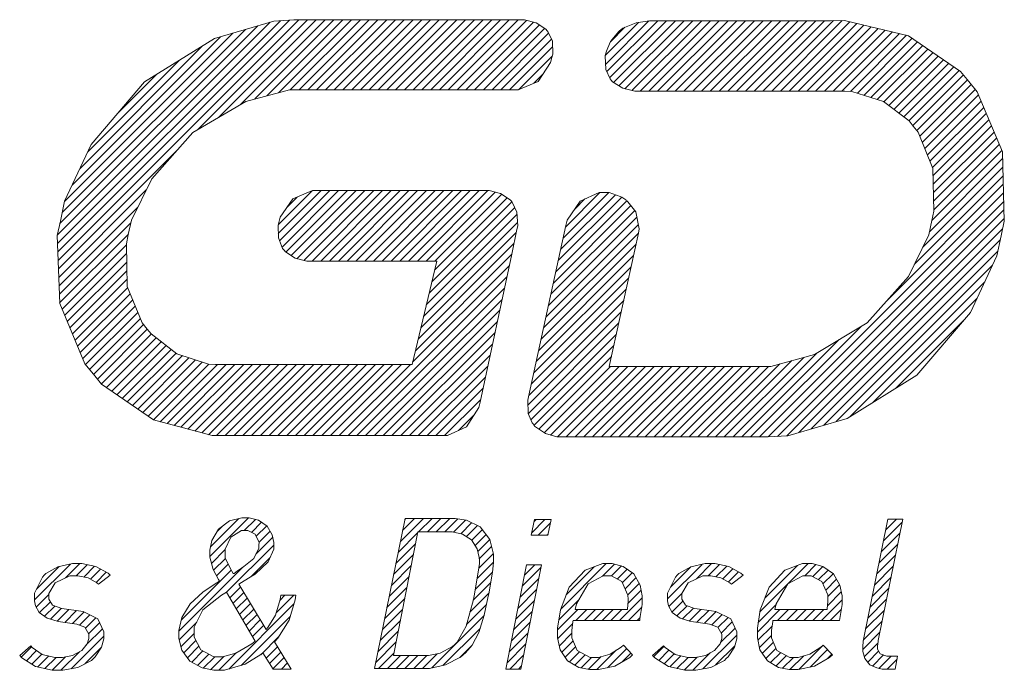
# Model space of a CAD drawing. Header units: millimetres. Extents: x 0 to 841, y -1 to 594.
# Tile 9 of 18: x 667 to 685, y 42 to 54. Entities that reach past the tile are written whole.
import ezdxf

# ---------------------------------------------------------------- set-up
doc = ezdxf.new("R2010")
doc.units = ezdxf.units.MM
doc.layers.add('210', color=7, linetype='Continuous', true_color=0xffffff)

msp = doc.modelspace()

# ---------------------------------------------------------------- linework, layer by layer
at = {"layer": '210', "color": 3, "linetype": 'Continuous', "lineweight": 13}
for p, q in [((667.592, 49.822), (671.533, 53.764)), ((667.594, 49.662), (671.722, 53.79)), ((667.6, 49.505), (671.894, 53.799)), ((667.605, 49.348), (672.061, 53.803)), ((667.636, 50.029), (671.303, 53.696)), ((670.186, 51.765), (672.225, 53.804)), ((671.6, 53.783), (670.5, 53.46)), ((670.584, 52.001), (672.388, 53.805)), ((670.983, 52.238), (672.551, 53.806)), ((671.247, 52.339), (672.714, 53.806)), ((671.468, 52.397), (672.877, 53.807)), ((671.971, 53.803), (671.6, 53.783)), ((671.689, 52.455), (673.041, 53.807)), ((671.905, 52.509), (673.204, 53.808)), ((672.341, 53.805), (671.971, 53.803)), ((672.067, 52.509), (673.367, 53.808)), ((672.23, 52.509), (673.53, 53.808)), ((673.451, 53.808), (672.341, 53.805)), ((672.393, 52.509), (673.692, 53.808)), ((672.555, 52.509), (673.855, 53.808)), ((672.718, 52.509), (674.017, 53.808)), ((672.88, 52.509), (674.18, 53.808)), ((673.043, 52.509), (674.342, 53.808)), ((673.206, 52.509), (674.505, 53.808)), ((673.368, 52.509), (674.667, 53.808)), ((674.805, 53.808), (673.451, 53.808)), ((673.531, 52.509), (674.83, 53.808)), ((673.694, 52.509), (674.992, 53.807)), ((673.856, 52.509), (675.154, 53.807)), ((674.019, 52.509), (675.316, 53.806)), ((674.181, 52.509), (675.478, 53.805)), ((674.344, 52.509), (675.64, 53.805)), ((674.507, 52.509), (675.803, 53.804)), ((674.669, 52.509), (675.964, 53.804)), ((675.793, 53.804), (674.805, 53.808)), ((674.832, 52.509), (676.126, 53.803)), ((674.995, 52.509), (676.28, 53.794)), ((675.157, 52.509), (676.411, 53.762)), ((675.32, 52.509), (676.521, 53.71)), ((675.483, 52.509), (676.619, 53.645)), ((676.175, 53.803), (675.793, 53.804)), ((676.247, 53.803), (676.175, 53.803)), ((676.461, 53.75), (676.247, 53.803)), ((676.64, 53.632), (676.461, 53.75)), ((677.743, 53.143), (678.358, 53.758)), ((677.75, 52.987), (678.551, 53.789)), ((677.772, 52.847), (678.716, 53.79)), ((677.824, 52.736), (678.878, 53.79)), ((677.836, 53.398), (678.106, 53.668)), ((677.896, 52.645), (679.041, 53.79)), ((677.995, 52.582), (679.204, 53.79)), ((678.068, 53.653), (678.032, 53.623)), ((678.316, 53.751), (678.068, 53.653)), ((678.104, 52.528), (679.366, 53.79)), ((678.236, 52.498), (679.529, 53.79)), ((678.561, 53.79), (678.316, 53.751)), ((678.386, 52.485), (679.691, 53.79)), ((678.549, 52.485), (679.854, 53.79)), ((678.644, 53.79), (678.561, 53.79)), ((679.137, 53.79), (678.644, 53.79)), ((678.712, 52.485), (680.017, 53.79)), ((678.874, 52.485), (680.179, 53.79)), ((679.037, 52.485), (680.342, 53.79)), ((680.233, 53.79), (679.137, 53.79)), ((679.199, 52.485), (680.505, 53.79)), ((679.362, 52.485), (680.667, 53.79)), ((679.525, 52.485), (680.83, 53.79)), ((679.687, 52.485), (680.993, 53.79)), ((679.85, 52.485), (681.155, 53.79)), ((680.013, 52.485), (681.318, 53.79)), ((680.175, 52.485), (681.48, 53.79)), ((681.352, 53.79), (680.233, 53.79)), ((680.338, 52.485), (681.643, 53.79)), ((680.501, 52.485), (681.806, 53.79)), ((680.663, 52.485), (681.969, 53.791)), ((680.826, 52.485), (682.134, 53.793)), ((680.988, 52.485), (682.274, 53.77)), ((681.151, 52.485), (682.405, 53.739)), ((681.314, 52.485), (682.536, 53.708)), ((681.773, 53.79), (681.352, 53.79)), ((681.476, 52.485), (682.668, 53.676)), ((681.639, 52.485), (682.799, 53.645)), ((681.914, 53.79), (681.773, 53.79)), ((682.177, 53.793), (681.914, 53.79)), ((683.362, 53.511), (682.177, 53.793)), ((667.679, 50.235), (671.073, 53.629)), ((667.721, 50.44), (670.843, 53.561)), ((667.861, 50.742), (670.612, 53.493)), ((670.5, 53.46), (669.206, 52.658)), ((675.645, 52.509), (676.693, 53.557)), ((676.667, 53.599), (676.64, 53.632)), ((676.685, 53.575), (676.667, 53.599)), ((676.762, 53.408), (676.685, 53.575)), ((677.994, 53.587), (677.861, 53.437)), ((678.008, 53.599), (677.994, 53.587)), ((678.032, 53.623), (678.008, 53.599)), ((681.802, 52.485), (682.93, 53.614)), ((681.964, 52.485), (683.062, 53.582)), ((682.127, 52.485), (683.193, 53.551)), ((682.285, 52.48), (683.324, 53.52)), ((682.413, 52.446), (683.431, 53.463)), ((684.324, 52.851), (683.362, 53.511)), ((668.004, 51.047), (670.281, 53.325)), ((675.808, 52.509), (676.745, 53.446)), ((675.97, 52.509), (676.765, 53.303)), ((676.768, 53.168), (676.762, 53.408)), ((677.831, 53.39), (677.763, 53.222)), ((677.841, 53.407), (677.831, 53.39)), ((677.852, 53.419), (677.841, 53.407)), ((677.861, 53.437), (677.852, 53.419)), ((682.537, 52.407), (683.527, 53.397)), ((682.66, 52.367), (683.624, 53.331)), ((676.136, 52.511), (676.758, 53.134)), ((676.729, 53.012), (676.751, 53.108)), ((676.751, 53.108), (676.768, 53.168)), ((677.757, 53.204), (677.742, 53.138)), ((677.742, 53.138), (677.755, 52.884)), ((677.763, 53.222), (677.757, 53.204)), ((682.783, 52.328), (683.72, 53.265)), ((682.904, 52.286), (683.817, 53.199)), ((682.997, 52.216), (683.913, 53.133)), ((668.146, 51.353), (669.853, 53.059)), ((676.496, 52.665), (676.729, 53.012)), ((683.089, 52.146), (684.01, 53.067)), ((683.181, 52.076), (684.106, 53)), ((683.274, 52.006), (684.203, 52.934)), ((668.716, 52.085), (669.425, 52.794)), ((676.419, 52.632), (676.587, 52.8)), ((677.755, 52.884), (677.834, 52.713)), ((683.366, 51.935), (684.299, 52.868)), ((683.44, 51.847), (684.378, 52.785)), ((684.477, 52.665), (684.324, 52.851)), ((669.206, 52.658), (668.214, 51.498)), ((676.13, 52.509), (676.496, 52.665)), ((677.834, 52.713), (677.852, 52.688)), ((677.852, 52.688), (677.879, 52.656)), ((677.879, 52.656), (678.065, 52.537)), ((683.513, 51.757), (684.452, 52.696)), ((683.569, 51.651), (684.525, 52.606)), ((684.633, 52.473), (684.477, 52.665)), ((671.081, 52.295), (671.892, 52.509)), ((671.892, 52.509), (672.162, 52.509)), ((672.162, 52.509), (676.008, 52.509)), ((676.008, 52.509), (676.13, 52.509)), ((678.065, 52.537), (678.292, 52.485)), ((678.292, 52.485), (678.368, 52.485)), ((678.368, 52.485), (678.422, 52.485)), ((678.422, 52.485), (678.583, 52.485)), ((678.583, 52.485), (679.039, 52.485)), ((679.039, 52.485), (679.652, 52.485)), ((679.652, 52.485), (680.34, 52.485)), ((680.34, 52.485), (681.019, 52.485)), ((681.019, 52.485), (681.607, 52.485)), ((681.607, 52.485), (682.021, 52.485)), ((682.021, 52.485), (682.178, 52.485)), ((682.178, 52.485), (682.309, 52.479)), ((682.309, 52.479), (682.897, 52.292)), ((683.616, 51.535), (684.598, 52.516)), ((683.663, 51.419), (684.658, 52.414)), ((685.1, 51.359), (684.633, 52.473)), ((670.102, 51.716), (671.081, 52.295)), ((682.897, 52.292), (683.372, 51.931)), ((683.71, 51.303), (684.706, 52.299)), ((683.757, 51.188), (684.754, 52.184)), ((683.804, 51.072), (684.802, 52.07)), ((683.372, 51.931), (683.447, 51.838)), ((683.447, 51.838), (683.54, 51.724)), ((683.816, 50.922), (684.85, 51.955)), ((683.82, 50.762), (684.898, 51.841)), ((669.339, 50.861), (670.102, 51.716)), ((683.54, 51.724), (683.813, 51.049)), ((683.823, 50.603), (684.946, 51.726)), ((668.214, 51.498), (667.723, 50.446)), ((683.826, 50.444), (684.994, 51.611)), ((683.83, 50.285), (685.042, 51.497)), ((667.611, 49.19), (669.817, 51.397)), ((683.794, 50.086), (685.09, 51.382)), ((685.136, 50.077), (685.1, 51.359)), ((683.75, 49.879), (685.103, 51.233)), ((683.467, 49.272), (685.112, 50.917)), ((683.625, 49.592), (685.108, 51.075)), ((683.813, 51.049), (683.83, 50.26)), ((668.962, 50.095), (669.339, 50.861)), ((682.959, 48.6), (685.117, 50.758)), ((667.616, 49.033), (669.237, 50.654)), ((671.684, 49.849), (672.475, 50.64)), ((671.687, 50.014), (672.311, 50.638)), ((671.707, 49.709), (672.638, 50.64)), ((671.754, 49.594), (672.801, 50.64)), ((671.824, 49.501), (672.963, 50.64)), ((671.922, 49.436), (673.126, 50.64)), ((672.316, 50.64), (671.95, 50.486)), ((672.028, 49.379), (673.289, 50.64)), ((672.158, 49.347), (673.451, 50.64)), ((672.308, 49.334), (673.614, 50.64)), ((672.438, 50.64), (672.316, 50.64)), ((675.517, 50.64), (672.438, 50.64)), ((672.471, 49.334), (673.777, 50.64)), ((672.633, 49.334), (673.939, 50.64)), ((672.796, 49.334), (674.102, 50.64)), ((672.959, 49.334), (674.264, 50.64)), ((673.121, 49.334), (674.427, 50.64)), ((673.284, 49.334), (674.59, 50.64)), ((673.447, 49.334), (674.752, 50.64)), ((673.609, 49.334), (674.915, 50.64)), ((673.772, 49.334), (675.078, 50.64)), ((673.934, 49.334), (675.24, 50.64)), ((674.097, 49.334), (675.403, 50.64)), ((674.26, 49.334), (675.566, 50.64)), ((674.422, 49.334), (675.701, 50.612)), ((674.585, 49.334), (675.824, 50.573)), ((675.588, 50.64), (675.517, 50.64)), ((675.802, 50.588), (675.588, 50.64)), ((675.981, 50.469), (675.802, 50.588)), ((676.918, 49.553), (677.929, 50.564)), ((676.963, 49.761), (677.806, 50.604)), ((677.009, 49.969), (677.644, 50.604)), ((677.628, 50.604), (677.276, 50.447)), ((677.745, 50.604), (677.628, 50.604)), ((677.814, 50.604), (677.745, 50.604)), ((678.02, 50.533), (677.814, 50.604)), ((680.597, 46.076), (685.121, 50.6)), ((667.723, 50.446), (667.647, 50.077)), ((671.95, 50.486), (671.716, 50.146)), ((671.848, 50.337), (672.03, 50.52)), ((674.527, 48.951), (676.01, 50.434)), ((674.578, 49.164), (675.922, 50.508)), ((676.008, 50.436), (675.981, 50.469)), ((676.026, 50.412), (676.008, 50.436)), ((676.105, 50.242), (676.026, 50.412)), ((676.781, 48.928), (678.215, 50.362)), ((676.827, 49.136), (678.14, 50.449)), ((676.872, 49.344), (678.047, 50.519)), ((677.276, 50.447), (677.038, 50.092)), ((677.177, 50.3), (677.363, 50.486)), ((678.045, 50.52), (678.02, 50.533)), ((678.05, 50.518), (678.045, 50.52)), ((678.122, 50.467), (678.05, 50.518)), ((678.128, 50.46), (678.122, 50.467)), ((678.14, 50.449), (678.128, 50.46)), ((678.161, 50.43), (678.14, 50.449)), ((678.306, 50.248), (678.161, 50.43)), ((680.76, 46.077), (685.126, 50.442)), ((667.621, 48.876), (669.079, 50.334)), ((674.426, 48.525), (676.107, 50.206)), ((674.477, 48.738), (676.065, 50.327)), ((676.119, 49.987), (676.105, 50.242)), ((676.735, 48.72), (678.287, 50.272)), ((678.373, 49.934), (678.306, 50.248)), ((680.932, 46.086), (685.13, 50.284)), ((683.83, 50.26), (683.795, 50.089)), ((667.647, 50.077), (667.589, 49.81)), ((667.627, 48.719), (668.95, 50.042)), ((668.904, 49.825), (668.962, 50.095)), ((671.696, 50.053), (671.683, 49.999)), ((671.683, 49.999), (671.685, 49.764)), ((671.716, 50.146), (671.696, 50.053)), ((674.375, 48.311), (676.115, 50.051)), ((677.014, 49.993), (676.32, 46.819)), ((676.644, 48.304), (678.356, 50.015)), ((676.69, 48.512), (678.327, 50.149)), ((677.038, 50.092), (677.014, 49.993)), ((681.104, 46.095), (685.135, 50.126)), ((683.795, 50.089), (683.737, 49.819)), ((685.076, 49.802), (685.136, 50.077)), ((667.589, 49.81), (667.633, 48.546)), ((667.632, 48.562), (668.907, 49.836)), ((668.868, 49.655), (668.904, 49.825)), ((674.325, 48.098), (676.092, 49.865)), ((676.008, 49.466), (676.104, 49.921)), ((676.104, 49.921), (676.119, 49.987)), ((676.599, 48.095), (678.357, 49.853)), ((677.817, 47.381), (678.356, 49.85)), ((678.356, 49.85), (678.373, 49.934)), ((681.328, 46.156), (685.105, 49.933)), ((683.737, 49.819), (683.359, 49.052)), ((667.676, 48.443), (668.868, 49.635)), ((668.885, 48.866), (668.868, 49.655)), ((671.685, 49.764), (671.764, 49.571)), ((674.274, 47.885), (676.049, 49.66)), ((676.553, 47.887), (678.311, 49.645)), ((681.558, 46.224), (685.061, 49.726)), ((685, 49.433), (685.076, 49.802)), ((667.724, 48.328), (668.872, 49.476)), ((671.764, 49.571), (671.791, 49.538)), ((671.791, 49.538), (671.818, 49.505)), ((671.818, 49.505), (671.996, 49.387)), ((674.224, 47.672), (676.006, 49.454)), ((675.421, 46.722), (676.008, 49.466)), ((681.789, 46.292), (685.018, 49.521)), ((667.772, 48.214), (668.875, 49.317)), ((671.996, 49.387), (672.21, 49.334)), ((672.21, 49.334), (672.282, 49.334)), ((672.282, 49.334), (674.618, 49.334)), ((674.618, 49.334), (674.163, 47.418)), ((676.508, 47.679), (678.266, 49.437)), ((684.508, 48.381), (685, 49.433)), ((667.82, 48.099), (668.879, 49.157)), ((674.173, 47.459), (675.961, 49.247)), ((676.462, 47.471), (678.22, 49.229)), ((682.019, 46.359), (684.918, 49.259)), ((667.868, 47.985), (668.882, 48.998)), ((672.977, 46.1), (675.917, 49.04)), ((676.417, 47.263), (678.175, 49.021)), ((682.272, 46.45), (684.775, 48.953)), ((683.359, 49.052), (682.596, 48.192)), ((667.917, 47.87), (668.893, 48.846)), ((667.965, 47.756), (668.94, 48.731)), ((669.159, 48.191), (668.885, 48.866)), ((673.14, 46.1), (675.873, 48.833)), ((676.371, 47.055), (678.13, 48.813)), ((667.633, 48.546), (668.101, 47.43)), ((668.013, 47.641), (668.987, 48.615)), ((673.302, 46.1), (675.829, 48.626)), ((676.326, 46.846), (678.084, 48.605)), ((682.699, 46.715), (684.633, 48.648)), ((668.061, 47.527), (669.034, 48.499)), ((668.113, 47.416), (669.081, 48.384)), ((673.465, 46.1), (675.784, 48.419)), ((676.311, 46.669), (678.039, 48.397)), ((683.516, 47.22), (684.508, 48.381)), ((668.186, 47.326), (669.128, 48.268)), ((669.252, 48.076), (669.159, 48.191)), ((673.628, 46.1), (675.74, 48.212)), ((676.317, 46.512), (677.993, 48.189)), ((682.596, 48.192), (681.618, 47.605)), ((683.127, 46.979), (684.387, 48.24)), ((668.259, 47.236), (669.183, 48.161)), ((668.332, 47.147), (669.256, 48.071)), ((669.327, 47.984), (669.252, 48.076)), ((669.801, 47.617), (669.327, 47.984)), ((673.79, 46.1), (675.696, 48.005)), ((680.434, 46.076), (682.481, 48.123)), ((668.405, 47.058), (669.33, 47.982)), ((668.5, 46.99), (669.421, 47.911)), ((668.597, 46.924), (669.513, 47.84)), ((676.363, 46.396), (677.948, 47.981)), ((680.272, 46.076), (682.074, 47.879)), ((668.693, 46.858), (669.605, 47.769)), ((668.789, 46.791), (669.696, 47.698)), ((668.886, 46.725), (669.788, 47.627)), ((673.953, 46.1), (675.651, 47.798)), ((676.422, 46.292), (677.902, 47.773)), ((680.109, 46.076), (681.668, 47.635)), ((668.982, 46.659), (669.906, 47.583)), ((669.079, 46.593), (670.028, 47.542)), ((669.175, 46.526), (670.151, 47.502)), ((669.271, 46.46), (670.273, 47.462)), ((670.389, 47.424), (669.801, 47.617)), ((674.115, 46.1), (675.607, 47.592)), ((676.514, 46.221), (677.857, 47.565)), ((679.784, 46.076), (681.198, 47.49)), ((679.947, 46.076), (681.422, 47.551)), ((681.618, 47.605), (680.807, 47.384)), ((668.101, 47.43), (668.257, 47.238)), ((669.368, 46.394), (670.397, 47.423)), ((669.494, 46.358), (670.554, 47.418)), ((669.623, 46.324), (670.717, 47.418)), ((669.751, 46.289), (670.879, 47.418)), ((669.879, 46.255), (671.042, 47.418)), ((670.008, 46.221), (671.205, 47.418)), ((670.136, 46.186), (671.367, 47.418)), ((670.264, 46.152), (671.53, 47.418)), ((670.522, 47.418), (670.389, 47.424)), ((670.392, 46.117), (671.693, 47.418)), ((674.163, 47.418), (670.522, 47.418)), ((670.537, 46.1), (671.855, 47.418)), ((670.7, 46.1), (672.018, 47.418)), ((670.863, 46.1), (672.18, 47.418)), ((671.025, 46.1), (672.343, 47.418)), ((671.188, 46.1), (672.506, 47.418)), ((671.351, 46.1), (672.668, 47.418)), ((671.513, 46.1), (672.831, 47.418)), ((671.676, 46.1), (672.994, 47.418)), ((671.839, 46.1), (673.156, 47.418)), ((672.001, 46.1), (673.319, 47.418)), ((672.164, 46.1), (673.482, 47.418)), ((672.326, 46.1), (673.644, 47.418)), ((672.489, 46.1), (673.807, 47.418)), ((672.652, 46.1), (673.969, 47.418)), ((672.814, 46.1), (674.132, 47.418)), ((674.278, 46.1), (675.563, 47.385)), ((676.61, 46.154), (677.836, 47.381)), ((676.728, 46.11), (677.999, 47.381)), ((676.857, 46.076), (678.162, 47.381)), ((677.019, 46.076), (678.324, 47.381)), ((677.182, 46.076), (678.487, 47.381)), ((677.344, 46.076), (678.65, 47.381)), ((677.507, 46.076), (678.812, 47.381)), ((677.67, 46.076), (678.975, 47.381)), ((680.536, 47.381), (677.817, 47.381)), ((677.832, 46.076), (679.138, 47.381)), ((677.995, 46.076), (679.3, 47.381)), ((678.158, 46.076), (679.463, 47.381)), ((678.32, 46.076), (679.625, 47.381)), ((678.483, 46.076), (679.788, 47.381)), ((678.645, 46.076), (679.951, 47.381)), ((678.808, 46.076), (680.113, 47.381)), ((678.971, 46.076), (680.276, 47.381)), ((679.133, 46.076), (680.439, 47.381)), ((679.296, 46.076), (680.602, 47.382)), ((679.459, 46.076), (680.766, 47.383)), ((679.621, 46.076), (680.975, 47.43)), ((680.807, 47.384), (680.536, 47.381)), ((668.257, 47.238), (668.41, 47.053)), ((674.441, 46.1), (675.519, 47.178)), ((682.222, 46.419), (683.516, 47.22)), ((668.41, 47.053), (669.372, 46.391)), ((674.603, 46.1), (675.474, 46.971)), ((674.766, 46.1), (675.43, 46.764)), ((675.4, 46.624), (675.421, 46.722)), ((676.32, 46.819), (676.307, 46.759)), ((676.307, 46.759), (676.316, 46.513)), ((675.169, 46.263), (675.4, 46.624)), ((669.372, 46.391), (670.458, 46.1)), ((675.025, 46.196), (675.306, 46.477)), ((676.316, 46.513), (676.385, 46.34)), ((681.122, 46.096), (682.222, 46.419)), ((674.819, 46.1), (675.169, 46.263)), ((676.385, 46.34), (676.403, 46.316)), ((676.403, 46.316), (676.433, 46.277)), ((676.433, 46.277), (676.633, 46.138)), ((670.458, 46.1), (670.821, 46.1)), ((670.821, 46.1), (670.975, 46.1)), ((670.975, 46.1), (671.384, 46.1)), ((671.384, 46.1), (671.963, 46.1)), ((671.963, 46.1), (672.462, 46.1)), ((672.462, 46.1), (672.63, 46.1)), ((672.63, 46.1), (672.819, 46.1)), ((672.819, 46.1), (673.388, 46.1)), ((673.388, 46.1), (674.052, 46.1)), ((674.052, 46.1), (674.523, 46.1)), ((674.523, 46.1), (674.702, 46.1)), ((674.702, 46.1), (674.819, 46.1)), ((676.633, 46.138), (676.847, 46.076)), ((676.847, 46.076), (676.918, 46.076)), ((676.918, 46.076), (677.162, 46.076)), ((677.162, 46.076), (677.896, 46.076)), ((677.896, 46.076), (679.172, 46.076)), ((679.172, 46.076), (680.279, 46.076)), ((680.279, 46.076), (680.752, 46.076)), ((680.752, 46.076), (681.122, 46.096)), ((670.414, 43.862), (671.131, 44.579)), ((670.426, 44.037), (670.954, 44.564)), ((670.574, 44.367), (670.782, 44.52)), ((670.782, 44.52), (671.009, 44.579)), ((671.009, 44.579), (671.084, 44.579)), ((671.054, 44.339), (671.263, 44.549)), ((671.084, 44.579), (671.142, 44.579)), ((671.142, 44.579), (671.317, 44.536)), ((671.317, 44.536), (671.477, 44.422)), ((673.468, 41.787), (674.032, 44.566)), ((673.946, 44.141), (674.371, 44.566)), ((673.987, 44.345), (674.208, 44.566)), ((674.028, 44.549), (674.045, 44.566)), ((674.032, 44.566), (674.894, 44.566)), ((674.282, 44.315), (674.533, 44.566)), ((674.445, 44.315), (674.696, 44.566)), ((674.607, 44.315), (674.859, 44.566)), ((674.77, 44.315), (675.013, 44.558)), ((674.894, 44.566), (674.963, 44.566)), ((674.928, 44.311), (675.152, 44.535)), ((674.963, 44.566), (675.172, 44.531)), ((675.172, 44.531), (675.422, 44.41)), ((676.368, 44.255), (676.428, 44.543)), ((676.376, 44.294), (676.624, 44.543)), ((676.419, 44.5), (676.461, 44.543)), ((676.428, 44.543), (676.739, 44.543)), ((676.739, 44.543), (676.679, 44.255)), ((682.98, 44.554), (682.521, 42.291)), ((683.256, 44.554), (682.8, 42.303)), ((682.939, 44.352), (683.141, 44.554)), ((682.98, 44.554), (683.256, 44.554)), ((670.452, 44.154), (670.574, 44.367)), ((670.548, 44.321), (670.647, 44.42)), ((671.004, 44.339), (670.801, 44.219)), ((671.072, 44.339), (671.004, 44.339)), ((671.118, 44.339), (671.072, 44.339)), ((671.257, 44.275), (671.118, 44.339)), ((671.185, 44.308), (671.373, 44.496)), ((671.275, 44.235), (671.468, 44.428)), ((671.477, 44.422), (671.569, 44.261)), ((675.063, 44.283), (675.266, 44.486)), ((675.171, 44.228), (675.375, 44.432)), ((675.269, 44.164), (675.463, 44.357)), ((675.422, 44.41), (675.603, 44.178)), ((676.499, 44.255), (676.726, 44.482)), ((682.898, 44.148), (683.243, 44.494)), ((670.414, 43.979), (670.452, 44.154)), ((670.801, 44.219), (670.701, 43.995)), ((671.327, 44.12), (671.257, 44.275)), ((671.27, 43.905), (671.579, 44.214)), ((671.326, 44.123), (671.53, 44.328)), ((671.569, 44.261), (671.6, 44.122)), ((674.271, 44.315), (673.816, 42.027)), ((673.904, 43.937), (674.269, 44.302)), ((674.846, 44.315), (674.271, 44.315)), ((674.908, 44.315), (674.846, 44.315)), ((675.094, 44.277), (674.908, 44.315)), ((675.266, 44.168), (675.094, 44.277)), ((675.369, 44.002), (675.266, 44.168)), ((675.331, 44.063), (675.534, 44.266)), ((675.381, 43.951), (675.604, 44.173)), ((675.603, 44.178), (675.673, 43.904)), ((676.679, 44.255), (676.368, 44.255)), ((676.662, 44.255), (676.684, 44.277)), ((682.856, 43.944), (683.202, 44.29)), ((670.414, 43.92), (670.414, 43.979)), ((670.446, 43.731), (670.701, 43.987)), ((670.701, 43.995), (670.701, 43.92)), ((670.726, 43.199), (671.6, 44.072)), ((671.23, 43.824), (671.324, 44.013)), ((671.324, 44.075), (671.327, 44.12)), ((671.324, 44.013), (671.324, 44.075)), ((671.6, 43.997), (671.497, 43.76)), ((671.6, 44.122), (671.6, 44.075)), ((671.6, 44.075), (671.6, 43.997)), ((673.863, 43.733), (674.228, 44.098)), ((675.407, 43.842), (675.369, 44.002)), ((675.408, 43.815), (675.637, 44.043)), ((682.815, 43.74), (683.161, 44.086)), ((670.414, 43.846), (670.414, 43.92)), ((670.476, 43.622), (670.414, 43.846)), ((670.484, 43.607), (670.702, 43.825)), ((670.701, 43.92), (670.701, 43.827)), ((670.701, 43.827), (670.82, 43.587)), ((671.046, 43.672), (671.23, 43.824)), ((671.175, 43.485), (671.533, 43.843)), ((673.821, 43.529), (674.188, 43.895)), ((675.398, 43.642), (675.67, 43.914)), ((675.409, 43.788), (675.407, 43.842)), ((675.409, 43.733), (675.409, 43.788)), ((675.673, 43.904), (675.673, 43.812)), ((675.673, 43.812), (675.673, 43.751)), ((682.774, 43.536), (683.12, 43.882)), ((667.167, 43.055), (667.832, 43.72)), ((667.205, 43.255), (667.625, 43.675)), ((667.379, 43.546), (667.598, 43.67)), ((667.598, 43.67), (667.868, 43.728)), ((667.738, 43.463), (668.003, 43.728)), ((667.868, 43.728), (667.958, 43.728)), ((667.938, 43.501), (668.144, 43.707)), ((667.958, 43.728), (668.044, 43.728)), ((668.044, 43.728), (668.304, 43.674)), ((668.079, 43.479), (668.279, 43.679)), ((668.202, 43.439), (668.389, 43.626)), ((668.304, 43.674), (668.529, 43.549)), ((669.839, 42.474), (671.022, 43.657)), ((669.883, 42.681), (670.81, 43.608)), ((670.575, 43.434), (670.476, 43.622)), ((670.54, 43.501), (670.756, 43.716)), ((670.927, 43.596), (671.001, 43.644)), ((671.001, 43.644), (671.046, 43.672)), ((671.497, 43.76), (671.252, 43.531)), ((673.78, 43.325), (674.147, 43.692)), ((675.369, 43.45), (675.673, 43.754)), ((675.389, 43.567), (675.409, 43.733)), ((675.673, 43.751), (675.653, 43.569)), ((675.9, 41.775), (676.283, 43.704)), ((676.559, 43.704), (676.175, 41.775)), ((676.205, 43.311), (676.549, 43.655)), ((676.246, 43.514), (676.436, 43.704)), ((676.283, 43.704), (676.559, 43.704)), ((676.916, 42.883), (677.761, 43.728)), ((677.02, 43.15), (677.539, 43.669)), ((677.075, 43.291), (677.369, 43.605)), ((677.369, 43.605), (677.696, 43.728)), ((677.692, 43.496), (677.913, 43.717)), ((677.696, 43.728), (677.805, 43.728)), ((677.805, 43.728), (677.872, 43.728)), ((677.858, 43.499), (678.043, 43.685)), ((677.872, 43.728), (678.074, 43.677)), ((677.963, 43.442), (678.146, 43.625)), ((678.074, 43.677), (678.269, 43.538)), ((678.895, 43.073), (679.537, 43.715)), ((678.951, 43.291), (679.33, 43.671)), ((679.107, 43.546), (679.326, 43.67)), ((679.326, 43.67), (679.595, 43.728)), ((679.432, 43.447), (679.712, 43.728)), ((679.595, 43.728), (679.686, 43.728)), ((679.648, 43.501), (679.857, 43.71)), ((679.686, 43.728), (679.772, 43.728)), ((679.772, 43.728), (680.031, 43.674)), ((679.792, 43.482), (679.992, 43.682)), ((679.918, 43.445), (680.105, 43.633)), ((680.031, 43.674), (680.257, 43.549)), ((680.606, 42.833), (681.501, 43.728)), ((680.697, 43.086), (681.304, 43.693)), ((680.777, 43.291), (681.07, 43.605)), ((681.07, 43.605), (681.397, 43.728)), ((681.397, 43.728), (681.506, 43.728)), ((681.437, 43.501), (681.646, 43.709)), ((681.506, 43.728), (681.573, 43.728)), ((681.573, 43.728), (681.775, 43.677)), ((681.586, 43.487), (681.776, 43.677)), ((681.692, 43.431), (681.871, 43.609)), ((681.775, 43.677), (681.97, 43.538)), ((682.732, 43.332), (683.079, 43.679)), ((667.167, 43.18), (667.317, 43.48)), ((667.317, 43.48), (667.347, 43.512)), ((667.347, 43.512), (667.379, 43.546)), ((667.819, 43.501), (667.549, 43.375)), ((667.91, 43.501), (667.819, 43.501)), ((667.971, 43.501), (667.91, 43.501)), ((668.159, 43.463), (667.971, 43.501)), ((668.323, 43.372), (668.159, 43.463)), ((668.307, 43.381), (668.494, 43.568)), ((668.569, 43.512), (668.353, 43.345)), ((668.529, 43.549), (668.569, 43.512)), ((670.593, 43.405), (670.575, 43.434)), ((670.82, 43.587), (670.845, 43.548)), ((670.845, 43.548), (670.865, 43.548)), ((670.865, 43.548), (670.927, 43.596)), ((671.18, 43.488), (670.953, 43.345)), ((671.252, 43.531), (671.18, 43.488)), ((673.739, 43.121), (674.107, 43.489)), ((675.335, 43.253), (675.654, 43.572)), ((675.34, 43.282), (675.389, 43.567)), ((675.653, 43.569), (675.604, 43.282)), ((676.165, 43.108), (676.509, 43.452)), ((677.7, 43.501), (677.424, 43.351)), ((677.792, 43.501), (677.7, 43.501)), ((677.856, 43.501), (677.792, 43.501)), ((678.046, 43.397), (677.856, 43.501)), ((678.057, 43.373), (678.241, 43.558)), ((678.108, 43.261), (678.31, 43.464)), ((678.269, 43.538), (678.387, 43.329)), ((678.895, 43.18), (679.045, 43.48)), ((679.045, 43.48), (679.075, 43.512)), ((679.075, 43.512), (679.107, 43.546)), ((679.547, 43.501), (679.276, 43.375)), ((679.637, 43.501), (679.547, 43.501)), ((679.699, 43.501), (679.637, 43.501)), ((679.886, 43.463), (679.699, 43.501)), ((680.051, 43.372), (679.886, 43.463)), ((680.023, 43.388), (680.21, 43.575)), ((680.296, 43.512), (680.081, 43.345)), ((680.257, 43.549), (680.296, 43.512)), ((681.402, 43.501), (681.126, 43.351)), ((681.494, 43.501), (681.402, 43.501)), ((681.56, 43.501), (681.494, 43.501)), ((681.756, 43.397), (681.56, 43.501)), ((681.776, 43.352), (681.966, 43.541)), ((681.826, 43.239), (682.026, 43.44)), ((681.97, 43.538), (682.089, 43.329)), ((682.691, 43.128), (683.037, 43.475)), ((667.549, 43.375), (667.431, 43.173)), ((668.353, 43.345), (668.323, 43.372)), ((670.288, 43.201), (670.515, 43.356)), ((670.515, 43.356), (670.593, 43.405)), ((670.786, 43.096), (670.984, 43.293)), ((670.953, 43.345), (671.456, 42.506)), ((673.697, 42.917), (674.067, 43.286)), ((675.294, 43.05), (675.62, 43.376)), ((675.325, 43.201), (675.34, 43.282)), ((675.604, 43.282), (675.589, 43.201)), ((676.125, 42.905), (676.469, 43.249)), ((676.91, 42.869), (677.075, 43.291)), ((677.424, 43.351), (677.209, 42.985)), ((678.161, 43.144), (678.046, 43.397)), ((678.159, 43.15), (678.369, 43.36)), ((678.387, 43.329), (678.428, 43.134)), ((679.276, 43.375), (679.158, 43.173)), ((680.081, 43.345), (680.051, 43.372)), ((680.612, 42.869), (680.777, 43.291)), ((681.126, 43.351), (680.91, 42.985)), ((681.865, 43.151), (681.756, 43.397)), ((681.865, 43.116), (682.085, 43.336)), ((682.089, 43.329), (682.129, 43.134)), ((682.65, 42.924), (682.996, 43.271)), ((667.167, 43.069), (667.167, 43.18)), ((667.167, 43.038), (667.167, 43.069)), ((667.198, 42.923), (667.431, 43.156)), ((667.431, 43.173), (667.431, 43.105)), ((667.431, 43.105), (667.431, 43.068)), ((667.431, 43.068), (667.502, 42.957)), ((670.05, 42.984), (670.288, 43.201)), ((670.632, 43.144), (670.286, 42.869)), ((670.725, 43.201), (670.632, 43.144)), ((671.252, 42.29), (670.725, 43.201)), ((670.846, 42.993), (671.045, 43.192)), ((670.905, 42.89), (671.106, 43.09)), ((671.629, 42.77), (671.719, 43.066)), ((671.642, 42.814), (671.97, 43.141)), ((671.713, 43.047), (671.807, 43.141)), ((671.719, 43.066), (671.731, 43.141)), ((671.731, 43.141), (672.007, 43.141)), ((671.995, 43.058), (671.885, 42.683)), ((672.007, 43.141), (671.995, 43.058)), ((673.656, 42.713), (674.026, 43.083)), ((675.162, 42.568), (675.298, 43.063)), ((675.232, 42.826), (675.585, 43.178)), ((675.298, 43.063), (675.325, 43.201)), ((675.569, 43.094), (675.498, 42.773)), ((675.589, 43.201), (675.569, 43.094)), ((678.008, 42.674), (678.428, 43.094)), ((678.165, 43.069), (678.161, 43.144)), ((678.162, 42.991), (678.407, 43.235)), ((678.165, 43.025), (678.165, 43.069)), ((678.428, 43.134), (678.428, 43.069)), ((678.428, 43.069), (678.428, 42.97)), ((678.895, 43.069), (678.895, 43.18)), ((678.895, 43.038), (678.895, 43.069)), ((678.919, 42.935), (679.159, 43.175)), ((679.158, 43.173), (679.158, 43.105)), ((679.158, 43.105), (679.158, 43.068)), ((679.158, 43.068), (679.23, 42.957)), ((681.86, 42.948), (682.115, 43.203)), ((681.865, 43.069), (681.865, 43.151)), ((681.865, 43.025), (681.865, 43.069)), ((682.129, 43.134), (682.129, 43.069)), ((682.129, 43.069), (682.129, 42.97)), ((682.608, 42.72), (682.955, 43.067)), ((667.185, 42.947), (667.167, 43.038)), ((667.254, 42.824), (667.185, 42.947)), ((667.258, 42.821), (667.46, 43.023)), ((667.353, 42.753), (667.543, 42.942)), ((667.461, 42.699), (667.661, 42.899)), ((667.502, 42.957), (667.67, 42.895)), ((667.584, 42.659), (667.803, 42.878)), ((667.67, 42.895), (667.718, 42.889)), ((667.718, 42.889), (667.982, 42.854)), ((669.894, 42.729), (670.05, 42.984)), ((670.766, 41.775), (671.972, 42.981)), ((670.965, 42.787), (671.167, 42.988)), ((671.024, 42.684), (671.228, 42.887)), ((673.615, 42.509), (673.986, 42.88)), ((675.171, 42.602), (675.543, 42.973)), ((676.084, 42.702), (676.428, 43.046)), ((676.859, 42.5), (677.236, 42.877)), ((676.882, 42.687), (677.249, 43.053)), ((677.209, 42.985), (677.182, 42.877)), ((677.182, 42.877), (678.152, 42.877)), ((677.195, 42.674), (677.398, 42.877)), ((677.357, 42.674), (677.561, 42.877)), ((677.52, 42.674), (677.724, 42.877)), ((677.683, 42.674), (677.886, 42.877)), ((677.845, 42.674), (678.049, 42.877)), ((678.152, 42.877), (678.155, 42.892)), ((678.155, 42.892), (678.165, 43.025)), ((678.171, 42.674), (678.42, 42.923)), ((678.428, 42.97), (678.385, 42.71)), ((678.912, 42.947), (678.895, 43.038)), ((678.982, 42.824), (678.912, 42.947)), ((678.978, 42.831), (679.181, 43.033)), ((679.07, 42.76), (679.257, 42.947)), ((679.176, 42.703), (679.376, 42.903)), ((679.23, 42.957), (679.398, 42.895)), ((679.298, 42.663), (679.515, 42.88)), ((679.398, 42.895), (679.446, 42.889)), ((679.446, 42.889), (679.709, 42.854)), ((680.56, 42.461), (680.976, 42.877)), ((680.577, 42.64), (680.907, 42.97)), ((680.91, 42.985), (680.883, 42.877)), ((680.883, 42.877), (681.854, 42.877)), ((680.935, 42.674), (681.139, 42.877)), ((681.098, 42.674), (681.301, 42.877)), ((681.261, 42.674), (681.464, 42.877)), ((681.423, 42.674), (681.627, 42.877)), ((681.586, 42.674), (681.789, 42.877)), ((681.749, 42.674), (682.129, 43.055)), ((681.854, 42.877), (681.856, 42.892)), ((681.856, 42.892), (681.865, 43.025)), ((681.911, 42.674), (682.116, 42.878)), ((682.129, 42.97), (682.09, 42.71)), ((667.399, 42.719), (667.254, 42.824)), ((667.583, 42.659), (667.399, 42.719)), ((667.727, 42.639), (667.947, 42.858)), ((667.87, 42.619), (668.084, 42.833)), ((667.982, 42.854), (668.066, 42.842)), ((668.001, 42.588), (668.193, 42.779)), ((668.066, 42.842), (668.341, 42.706)), ((668.109, 42.533), (668.301, 42.725)), ((668.341, 42.706), (668.449, 42.466)), ((669.839, 42.49), (669.894, 42.729)), ((670.286, 42.869), (670.126, 42.552)), ((670.996, 41.842), (671.905, 42.751)), ((671.084, 42.581), (671.289, 42.785)), ((671.492, 42.545), (671.629, 42.77)), ((674.528, 41.796), (675.496, 42.764)), ((675.498, 42.773), (675.399, 42.454)), ((676.044, 42.499), (676.388, 42.843)), ((676.859, 42.534), (676.91, 42.869)), ((678.333, 42.674), (678.388, 42.729)), ((678.385, 42.71), (678.38, 42.674)), ((679.127, 42.719), (678.982, 42.824)), ((679.311, 42.659), (679.127, 42.719)), ((679.439, 42.641), (679.658, 42.86)), ((679.582, 42.622), (679.799, 42.839)), ((679.709, 42.854), (679.793, 42.842)), ((679.716, 42.593), (679.908, 42.785)), ((679.793, 42.842), (680.069, 42.706)), ((679.83, 42.544), (680.017, 42.731)), ((680.069, 42.706), (680.177, 42.466)), ((680.56, 42.534), (680.612, 42.869)), ((682.09, 42.71), (682.081, 42.674)), ((682.567, 42.517), (682.914, 42.863)), ((667.647, 42.65), (667.583, 42.659)), ((667.91, 42.614), (667.647, 42.65)), ((667.948, 42.608), (667.91, 42.614)), ((668.1, 42.549), (667.948, 42.608)), ((668.174, 42.418), (668.1, 42.549)), ((668.125, 42.224), (668.424, 42.522)), ((668.168, 42.429), (668.373, 42.634)), ((669.845, 42.317), (670.173, 42.645)), ((670.126, 42.552), (670.126, 42.446)), ((671.144, 42.478), (671.35, 42.684)), ((671.203, 42.375), (671.411, 42.582)), ((671.456, 42.506), (671.492, 42.545)), ((671.885, 42.683), (671.674, 42.344)), ((673.573, 42.305), (673.945, 42.677)), ((674.735, 41.84), (675.421, 42.527)), ((674.996, 42.27), (675.162, 42.568)), ((676.004, 42.296), (676.347, 42.64)), ((676.859, 42.422), (676.859, 42.534)), ((676.861, 42.34), (677.138, 42.618)), ((677.143, 42.653), (677.122, 42.489)), ((677.146, 42.674), (677.143, 42.653)), ((678.38, 42.674), (677.146, 42.674)), ((679.374, 42.65), (679.311, 42.659)), ((679.637, 42.614), (679.374, 42.65)), ((679.676, 42.608), (679.637, 42.614)), ((679.828, 42.549), (679.676, 42.608)), ((679.901, 42.418), (679.828, 42.549)), ((679.876, 42.265), (680.146, 42.535)), ((679.889, 42.44), (680.095, 42.647)), ((680.56, 42.422), (680.56, 42.534)), ((680.57, 42.308), (680.834, 42.572)), ((680.844, 42.653), (680.824, 42.489)), ((680.847, 42.674), (680.844, 42.653)), ((682.081, 42.674), (680.847, 42.674)), ((682.074, 42.674), (682.084, 42.684)), ((682.526, 42.313), (682.872, 42.659)), ((667.845, 41.781), (668.449, 42.385)), ((668.141, 42.244), (668.174, 42.342)), ((668.174, 42.374), (668.174, 42.418)), ((668.174, 42.342), (668.174, 42.374)), ((668.449, 42.334), (668.407, 42.177)), ((668.449, 42.466), (668.449, 42.386)), ((668.449, 42.386), (668.449, 42.334)), ((669.839, 42.41), (669.839, 42.49)), ((669.839, 42.339), (669.839, 42.41)), ((669.894, 42.125), (669.839, 42.339)), ((669.878, 42.188), (670.126, 42.436)), ((670.126, 42.446), (670.126, 42.368)), ((670.126, 42.368), (670.248, 42.13)), ((671.358, 42.041), (671.695, 42.379)), ((671.674, 42.344), (671.611, 42.278)), ((673.532, 42.101), (673.905, 42.474)), ((675.399, 42.454), (675.274, 42.219)), ((675.963, 42.093), (676.307, 42.437)), ((676.859, 42.35), (676.859, 42.422)), ((676.907, 42.133), (676.859, 42.35)), ((676.891, 42.207), (677.122, 42.438)), ((677.122, 42.489), (677.122, 42.434)), ((677.122, 42.434), (677.122, 42.356)), ((677.122, 42.356), (677.219, 42.119)), ((679.551, 41.777), (680.177, 42.403)), ((679.869, 42.244), (679.901, 42.342)), ((679.901, 42.374), (679.901, 42.418)), ((679.901, 42.342), (679.901, 42.374)), ((680.177, 42.334), (680.134, 42.177)), ((680.177, 42.466), (680.177, 42.386)), ((680.177, 42.386), (680.177, 42.334)), ((680.56, 42.35), (680.56, 42.422)), ((680.609, 42.133), (680.56, 42.35)), ((680.599, 42.175), (680.824, 42.399)), ((680.824, 42.489), (680.824, 42.434)), ((680.824, 42.434), (680.824, 42.356)), ((680.824, 42.356), (680.921, 42.119)), ((682.512, 42.137), (682.831, 42.455)), ((666.892, 42.027), (667.096, 42.207)), ((666.921, 41.995), (667.112, 42.187)), ((667.096, 42.207), (667.125, 42.171)), ((667.125, 42.171), (667.31, 42.045)), ((668.042, 42.12), (668.141, 42.244)), ((668.096, 41.869), (668.409, 42.182)), ((668.407, 42.177), (668.293, 42)), ((669.93, 42.077), (670.158, 42.305)), ((669.999, 41.983), (670.213, 42.198)), ((670.897, 42.071), (671.192, 42.24)), ((671.192, 42.24), (671.252, 42.29)), ((671.458, 41.979), (671.667, 42.188)), ((671.611, 42.278), (671.923, 41.775)), ((673.491, 41.897), (673.864, 42.271)), ((674.685, 42.071), (674.911, 42.192)), ((674.911, 42.192), (674.954, 42.23)), ((674.954, 42.23), (674.996, 42.27)), ((675.046, 41.989), (675.261, 42.204)), ((675.274, 42.219), (675.155, 42.078)), ((675.923, 41.89), (676.267, 42.233)), ((676.936, 42.09), (677.145, 42.299)), ((677.001, 41.992), (677.193, 42.184)), ((677.785, 41.8), (678.14, 42.155)), ((677.833, 42.051), (678.038, 42.183)), ((678.038, 42.183), (678.08, 42.218)), ((678.08, 42.218), (678.248, 42.039)), ((678.619, 42.027), (678.823, 42.207)), ((678.64, 42.005), (678.832, 42.197)), ((678.823, 42.207), (678.853, 42.171)), ((678.853, 42.171), (679.037, 42.045)), ((679.769, 42.12), (679.869, 42.244)), ((679.787, 41.851), (680.142, 42.206)), ((680.134, 42.177), (680.021, 42)), ((680.653, 42.066), (680.858, 42.271)), ((680.718, 41.969), (680.905, 42.156)), ((681.328, 41.766), (681.776, 42.214)), ((681.535, 42.051), (681.739, 42.183)), ((681.739, 42.183), (681.782, 42.218)), ((681.782, 42.218), (681.95, 42.039)), ((682.512, 42.186), (682.521, 42.291)), ((682.512, 42.147), (682.512, 42.186)), ((682.512, 42.102), (682.512, 42.147)), ((682.521, 42.291), (682.524, 42.303)), ((682.541, 42.002), (682.794, 42.255)), ((682.797, 42.288), (682.788, 42.2)), ((682.788, 42.2), (682.788, 42.17)), ((682.788, 42.17), (682.788, 42.142)), ((682.8, 42.303), (682.797, 42.288)), ((666.933, 41.982), (666.892, 42.027)), ((667.187, 41.822), (666.933, 41.982)), ((667.017, 41.929), (667.205, 42.117)), ((667.117, 41.866), (667.301, 42.051)), ((667.226, 41.813), (667.43, 42.017)), ((667.31, 42.045), (667.544, 41.991)), ((667.358, 41.782), (667.567, 41.991)), ((667.491, 41.752), (667.74, 42.002)), ((667.544, 41.991), (667.623, 41.991)), ((667.623, 41.991), (667.685, 41.991)), ((667.652, 41.751), (667.997, 42.096)), ((667.685, 41.991), (667.87, 42.028)), ((667.87, 42.028), (668.042, 42.12)), ((668.257, 41.967), (668.221, 41.931)), ((668.293, 42), (668.257, 41.967)), ((670.046, 41.919), (669.894, 42.125)), ((670.079, 41.901), (670.288, 42.11)), ((670.184, 41.843), (670.394, 42.053)), ((670.248, 42.13), (670.489, 42.003)), ((670.293, 41.79), (670.507, 42.003)), ((670.429, 41.763), (670.676, 42.01)), ((670.489, 42.003), (670.57, 42.003)), ((670.57, 42.003), (670.651, 42.003)), ((670.58, 41.751), (670.902, 42.073)), ((670.651, 42.003), (670.897, 42.071)), ((671.36, 42.043), (671.071, 41.864)), ((671.396, 42.075), (671.36, 42.043)), ((671.588, 41.775), (671.396, 42.075)), ((671.521, 41.879), (671.73, 42.088)), ((671.585, 41.78), (671.792, 41.987)), ((673.543, 41.787), (673.824, 42.068)), ((673.706, 41.787), (673.946, 42.027)), ((673.816, 42.027), (674.391, 42.027)), ((673.869, 41.787), (674.108, 42.027)), ((674.031, 41.787), (674.271, 42.027)), ((674.194, 41.787), (674.434, 42.027)), ((674.357, 41.787), (674.629, 42.059)), ((674.391, 42.027), (674.465, 42.027)), ((674.465, 42.027), (674.685, 42.071)), ((675.062, 41.997), (674.781, 41.85)), ((675.11, 42.039), (675.062, 41.997)), ((675.155, 42.078), (675.11, 42.039)), ((675.971, 41.775), (676.226, 42.03)), ((677.044, 41.927), (676.907, 42.133)), ((677.078, 41.907), (677.266, 42.094)), ((677.181, 41.847), (677.372, 42.038)), ((677.219, 42.119), (677.461, 41.991)), ((677.293, 41.796), (677.487, 41.991)), ((677.428, 41.768), (677.664, 42.004)), ((677.461, 41.991), (677.541, 41.991)), ((677.541, 41.991), (677.614, 41.991)), ((677.586, 41.764), (677.945, 42.123)), ((677.614, 41.991), (677.833, 42.051)), ((678.197, 41.991), (677.919, 41.83)), ((678.058, 41.91), (678.218, 42.071)), ((678.248, 42.039), (678.197, 41.991)), ((678.661, 41.982), (678.619, 42.027)), ((678.914, 41.822), (678.661, 41.982)), ((678.734, 41.936), (678.922, 42.124)), ((678.833, 41.873), (679.018, 42.058)), ((678.939, 41.816), (679.143, 42.02)), ((679.037, 42.045), (679.271, 41.991)), ((679.071, 41.786), (679.276, 41.991)), ((679.204, 41.756), (679.446, 41.997)), ((679.271, 41.991), (679.35, 41.991)), ((679.35, 41.991), (679.412, 41.991)), ((679.362, 41.751), (679.686, 42.075)), ((679.412, 41.991), (679.598, 42.028)), ((679.598, 42.028), (679.769, 42.12)), ((679.985, 41.967), (679.949, 41.931)), ((680.021, 42), (679.985, 41.967)), ((680.746, 41.927), (680.609, 42.133)), ((680.805, 41.893), (680.993, 42.081)), ((680.907, 41.832), (681.099, 42.024)), ((680.921, 42.119), (681.162, 41.991)), ((681.027, 41.79), (681.228, 41.991)), ((681.162, 41.991), (681.243, 41.991)), ((681.164, 41.764), (681.419, 42.019)), ((681.243, 41.991), (681.316, 41.991)), ((681.316, 41.991), (681.535, 42.051)), ((681.537, 41.812), (681.86, 42.135)), ((681.899, 41.991), (681.62, 41.83)), ((681.853, 41.965), (681.939, 42.051)), ((681.95, 42.039), (681.899, 41.991)), ((682.551, 41.968), (682.512, 42.102)), ((682.647, 41.853), (682.551, 41.968)), ((682.605, 41.904), (682.807, 42.106)), ((682.695, 41.831), (682.899, 42.035)), ((682.788, 42.142), (682.833, 42.057)), ((682.813, 41.787), (683.041, 42.015)), ((682.833, 42.057), (682.96, 42.015)), ((682.96, 42.015), (683.003, 42.015)), ((683.003, 42.015), (683.16, 42.015)), ((683.16, 42.015), (683.111, 41.775)), ((667.496, 41.751), (667.187, 41.822)), ((667.968, 41.805), (667.691, 41.751)), ((668.221, 41.931), (667.968, 41.805)), ((670.273, 41.794), (670.046, 41.919)), ((670.487, 41.751), (670.273, 41.794)), ((671.071, 41.864), (670.685, 41.751)), ((671.743, 41.775), (671.854, 41.887)), ((671.905, 41.775), (671.916, 41.786)), ((674.391, 41.787), (673.468, 41.787)), ((674.488, 41.787), (674.391, 41.787)), ((674.781, 41.85), (674.488, 41.787)), ((676.134, 41.775), (676.186, 41.827)), ((677.252, 41.805), (677.044, 41.927)), ((677.451, 41.764), (677.252, 41.805)), ((677.919, 41.83), (677.617, 41.764)), ((679.223, 41.751), (678.914, 41.822)), ((679.696, 41.805), (679.418, 41.751)), ((679.949, 41.931), (679.696, 41.805)), ((680.954, 41.805), (680.746, 41.927)), ((681.152, 41.764), (680.954, 41.805)), ((681.62, 41.83), (681.319, 41.764)), ((682.775, 41.794), (682.647, 41.853)), ((682.874, 41.775), (682.775, 41.794)), ((682.964, 41.775), (683.148, 41.959)), ((667.598, 41.751), (667.496, 41.751)), ((667.691, 41.751), (667.598, 41.751)), ((670.558, 41.751), (670.487, 41.751)), ((670.685, 41.751), (670.558, 41.751)), ((671.923, 41.775), (671.588, 41.775)), ((676.175, 41.775), (675.9, 41.775)), ((677.518, 41.764), (677.451, 41.764)), ((677.617, 41.764), (677.518, 41.764)), ((679.326, 41.751), (679.223, 41.751)), ((679.418, 41.751), (679.326, 41.751)), ((681.219, 41.764), (681.152, 41.764)), ((681.319, 41.764), (681.219, 41.764)), ((682.908, 41.775), (682.874, 41.775)), ((683.111, 41.775), (682.908, 41.775))]:
    msp.add_line(p, q, dxfattribs=at)

doc.saveas('drawing.dxf')
